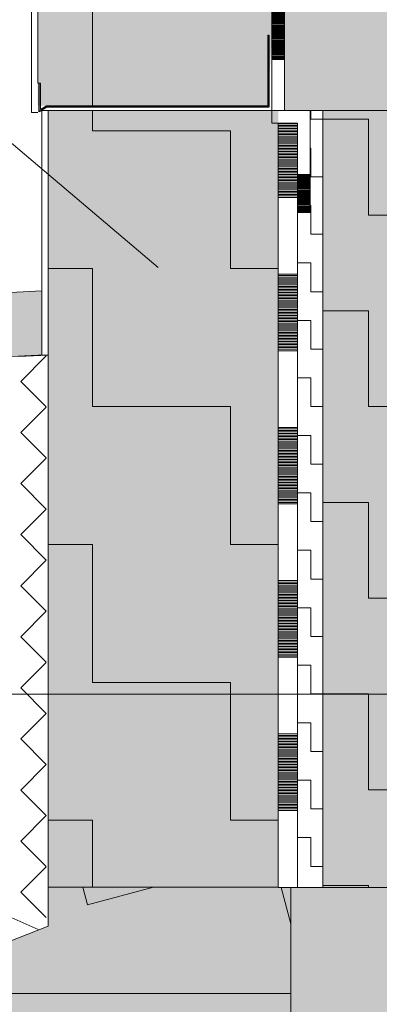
# Model space of a CAD drawing. Header units: millimetres. Extents: x -17177 to 48677, y -60985 to 11467.
# Tile 9 of 71: x -13773 to -13491, y -8568 to -7797. Entities that reach past the tile are written whole.
import ezdxf

# ---------------------------------------------------------------- set-up
doc = ezdxf.new("R2010")
doc.units = ezdxf.units.MM
doc.header["$PDMODE"] = 65
doc.linetypes.add('Carkovana 2x_1_1', pattern=[100, 75, -25])
doc.layers.add('XR$4$VÝKOP_1', color=7, linetype='Continuous', lineweight=25)
doc.styles.add('ARIALNARROW', font='ARIALN.TTF')
doc.dimstyles.new('DIMSTYLE_12', dxfattribs={"dimtxt": 50, "dimasz": 75, "dimexe": 0, "dimexo": 0, "dimgap": 25, "dimtad": 2, "dimdec": 0, "dimrnd": 5, "dimzin": 12, "dimdsep": 46, "dimtxsty": 'ARIALNARROW', "dimblk1": 'ALL_ML_STRICH', "dimblk2": 'ALL_ML_STRICH', "dimsah": 1, "dimcen": 0, "dimclrd": 6, "dimclre": 6, "dimclrt": 6, "dimadec": 0, "dimazin": 0, "dimtfac": 1, "dimtdec": 0, "dimtix": 1, "dimtmove": 2, "dimatfit": 3, "dimfxl": 0, "dimtzin": 0, "dimlwd": 0, "dimlwe": 18, "dimarcsym": 0})
doc.dimstyles.new('DIMSTYLE_14', dxfattribs={"dimtxt": 50, "dimasz": 75, "dimexe": 0, "dimexo": 0, "dimgap": 25, "dimtad": 2, "dimdec": 0, "dimrnd": 1, "dimzin": 12, "dimdsep": 46, "dimtxsty": 'ARIALNARROW', "dimblk1": 'ALL_ML_STRICH', "dimblk2": 'ALL_ML_STRICH', "dimsah": 1, "dimcen": 0, "dimclrd": 6, "dimclre": 6, "dimclrt": 6, "dimadec": 0, "dimazin": 0, "dimtfac": 1, "dimtdec": 0, "dimtix": 1, "dimtmove": 2, "dimatfit": 3, "dimfxl": 0, "dimtzin": 0, "dimlwd": 0, "dimlwe": 13, "dimarcsym": 0})
pattern_1 = [(0, (216, 216), (108, 108), [108, -108]), (90, (216, 216), (-108, 108), [108, -108])]

# ---------------------------------------------------------------- blocks, each defined once
blk = doc.blocks.new('VZOROVÁ ČÁRA_28')
at = {"layer": 'XR$4$VÝKOP_1', "color": 7, "linetype": 'Continuous', "lineweight": 13}
for p, q in [((-13575.53, -7868.07), (-13555.53, -7868.07)), ((-13575.53, -7878.07), (-13555.53, -7878.07)), ((-13575.53, -7878.07), (-13555.53, -7878.07))]:
    blk.add_line(p, q, dxfattribs=at)
blk = doc.blocks.new('VZOROVÁ ČÁRA_29')
at = {"layer": 'XR$4$VÝKOP_1', "color": 7, "linetype": 'Continuous', "lineweight": 13}
for p, q in [((-13575.53, -7748.07), (-13575.53, -7718.07)), ((-13565.53, -7718.47), (-13575.53, -7718.47)), ((-13565.53, -7719.27), (-13575.53, -7719.27)), ((-13565.53, -7720.07), (-13575.53, -7720.07)), ((-13565.53, -7720.87), (-13575.53, -7720.87)), ((-13565.53, -7721.67), (-13575.53, -7721.67)), ((-13565.53, -7722.47), (-13575.53, -7722.47)), ((-13565.53, -7723.27), (-13575.53, -7723.27)), ((-13565.53, -7724.07), (-13575.53, -7724.07)), ((-13565.53, -7724.87), (-13575.53, -7724.87)), ((-13565.53, -7748.07), (-13565.53, -7718.07)), ((-13565.53, -7748.07), (-13565.53, -7718.07)), ((-13565.53, -7748.07), (-13565.53, -7718.07)), ((-13565.53, -7748.07), (-13565.53, -7718.07)), ((-13565.53, -7748.07), (-13565.53, -7718.07)), ((-13565.53, -7725.67), (-13575.53, -7725.67)), ((-13565.53, -7726.47), (-13575.53, -7726.47)), ((-13565.53, -7727.27), (-13575.53, -7727.27)), ((-13565.53, -7728.07), (-13575.53, -7728.07)), ((-13565.53, -7728.87), (-13575.53, -7728.87)), ((-13565.53, -7729.67), (-13575.53, -7729.67)), ((-13565.53, -7730.47), (-13575.53, -7730.47)), ((-13565.53, -7731.27), (-13575.53, -7731.27)), ((-13565.53, -7732.07), (-13575.53, -7732.07)), ((-13565.53, -7732.87), (-13575.53, -7732.87)), ((-13565.53, -7733.67), (-13575.53, -7733.67)), ((-13565.53, -7734.47), (-13575.53, -7734.47)), ((-13565.53, -7735.27), (-13575.53, -7735.27)), ((-13565.53, -7736.07), (-13575.53, -7736.07)), ((-13565.53, -7736.87), (-13575.53, -7736.87)), ((-13565.53, -7737.67), (-13575.53, -7737.67)), ((-13565.53, -7738.47), (-13575.53, -7738.47)), ((-13565.53, -7739.27), (-13575.53, -7739.27)), ((-13565.53, -7740.07), (-13575.53, -7740.07)), ((-13565.53, -7740.87), (-13575.53, -7740.87)), ((-13565.53, -7741.67), (-13575.53, -7741.67)), ((-13565.53, -7742.47), (-13575.53, -7742.47)), ((-13565.53, -7743.27), (-13575.53, -7743.27)), ((-13565.53, -7744.07), (-13575.53, -7744.07)), ((-13565.53, -7744.87), (-13575.53, -7744.87)), ((-13565.53, -7745.67), (-13575.53, -7745.67)), ((-13565.53, -7746.47), (-13575.53, -7746.47)), ((-13565.53, -7747.27), (-13575.53, -7747.27)), ((-13565.53, -7748.07), (-13575.53, -7748.07)), ((-13575.53, -7788.07), (-13575.53, -7748.07)), ((-13575.53, -7828.07), (-13575.53, -7788.07)), ((-13565.53, -7788.07), (-13575.53, -7788.07)), ((-13565.53, -7788.87), (-13575.53, -7788.87)), ((-13565.53, -7789.67), (-13575.53, -7789.67)), ((-13565.53, -7790.47), (-13575.53, -7790.47)), ((-13565.53, -7791.27), (-13575.53, -7791.27)), ((-13565.53, -7792.07), (-13575.53, -7792.07)), ((-13565.53, -7792.87), (-13575.53, -7792.87)), ((-13565.53, -7793.67), (-13575.53, -7793.67)), ((-13565.53, -7794.47), (-13575.53, -7794.47)), ((-13565.53, -7828.07), (-13565.53, -7788.07)), ((-13565.53, -7828.07), (-13565.53, -7788.07)), ((-13565.53, -7828.07), (-13565.53, -7788.07)), ((-13565.53, -7828.07), (-13565.53, -7788.07)), ((-13565.53, -7828.07), (-13565.53, -7788.07)), ((-13565.53, -7795.27), (-13575.53, -7795.27)), ((-13565.53, -7796.07), (-13575.53, -7796.07)), ((-13565.53, -7796.87), (-13575.53, -7796.87)), ((-13565.53, -7797.67), (-13575.53, -7797.67)), ((-13565.53, -7798.47), (-13575.53, -7798.47)), ((-13565.53, -7799.27), (-13575.53, -7799.27)), ((-13565.53, -7800.07), (-13575.53, -7800.07)), ((-13565.53, -7800.87), (-13575.53, -7800.87)), ((-13565.53, -7801.67), (-13575.53, -7801.67)), ((-13565.53, -7802.47), (-13575.53, -7802.47)), ((-13565.53, -7803.27), (-13575.53, -7803.27)), ((-13565.53, -7804.07), (-13575.53, -7804.07)), ((-13565.53, -7804.87), (-13575.53, -7804.87)), ((-13565.53, -7805.67), (-13575.53, -7805.67)), ((-13565.53, -7806.47), (-13575.53, -7806.47)), ((-13565.53, -7807.27), (-13575.53, -7807.27)), ((-13565.53, -7808.07), (-13575.53, -7808.07)), ((-13565.53, -7808.87), (-13575.53, -7808.87)), ((-13565.53, -7809.67), (-13575.53, -7809.67)), ((-13565.53, -7810.47), (-13575.53, -7810.47)), ((-13565.53, -7811.27), (-13575.53, -7811.27)), ((-13565.53, -7812.07), (-13575.53, -7812.07)), ((-13565.53, -7812.87), (-13575.53, -7812.87)), ((-13565.53, -7813.67), (-13575.53, -7813.67)), ((-13565.53, -7814.47), (-13575.53, -7814.47)), ((-13565.53, -7815.27), (-13575.53, -7815.27)), ((-13565.53, -7816.07), (-13575.53, -7816.07)), ((-13565.53, -7816.87), (-13575.53, -7816.87)), ((-13565.53, -7817.67), (-13575.53, -7817.67)), ((-13565.53, -7818.47), (-13575.53, -7818.47)), ((-13565.53, -7819.27), (-13575.53, -7819.27)), ((-13565.53, -7820.07), (-13575.53, -7820.07)), ((-13565.53, -7820.87), (-13575.53, -7820.87)), ((-13565.53, -7821.67), (-13575.53, -7821.67)), ((-13565.53, -7822.47), (-13575.53, -7822.47)), ((-13565.53, -7823.27), (-13575.53, -7823.27)), ((-13565.53, -7824.07), (-13575.53, -7824.07)), ((-13565.53, -7824.87), (-13575.53, -7824.87)), ((-13565.53, -7825.67), (-13575.53, -7825.67)), ((-13565.53, -7826.47), (-13575.53, -7826.47)), ((-13565.53, -7827.27), (-13575.53, -7827.27)), ((-13565.53, -7828.07), (-13575.53, -7828.07)), ((-13575.53, -7868.07), (-13575.53, -7828.07))]:
    blk.add_line(p, q, dxfattribs=at)
for points in [[(-13565.53, -7788.07), (-13565.53, -7748.07), (-13565.53, -7718.07)], [(-13565.53, -7788.07), (-13565.53, -7748.07), (-13565.53, -7718.07)], [(-13565.53, -7868.07), (-13565.53, -7828.07), (-13565.53, -7788.07)], [(-13565.53, -7868.07), (-13565.53, -7828.07), (-13565.53, -7788.07)]]:
    blk.add_lwpolyline(points, dxfattribs=at)
blk = doc.blocks.new('VZOROVÁ ČÁRA_30')
at = {"layer": 'XR$4$VÝKOP_1', "color": 7, "linetype": 'Continuous', "lineweight": 13}
for p, q in [((-13545.53, -7878.07), (-13545.53, -7918.07)), ((-13555.53, -7918.07), (-13545.53, -7918.07)), ((-13555.53, -7918.07), (-13555.53, -7948.07)), ((-13555.53, -7918.07), (-13555.53, -7948.07)), ((-13555.53, -7918.07), (-13555.53, -7948.07)), ((-13555.53, -7918.07), (-13555.53, -7948.07)), ((-13555.53, -7918.07), (-13555.53, -7948.07)), ((-13545.53, -7918.07), (-13545.53, -7948.07)), ((-13555.53, -7918.87), (-13545.53, -7918.87)), ((-13555.53, -7919.67), (-13545.53, -7919.67)), ((-13555.53, -7920.47), (-13545.53, -7920.47)), ((-13555.53, -7921.27), (-13545.53, -7921.27)), ((-13555.53, -7922.07), (-13545.53, -7922.07)), ((-13555.53, -7922.87), (-13545.53, -7922.87)), ((-13555.53, -7923.67), (-13545.53, -7923.67)), ((-13555.53, -7924.47), (-13545.53, -7924.47)), ((-13555.53, -7925.27), (-13545.53, -7925.27)), ((-13555.53, -7926.07), (-13545.53, -7926.07)), ((-13555.53, -7926.87), (-13545.53, -7926.87)), ((-13555.53, -7927.67), (-13545.53, -7927.67)), ((-13555.53, -7928.47), (-13545.53, -7928.47)), ((-13555.53, -7929.27), (-13545.53, -7929.27)), ((-13555.53, -7930.07), (-13545.53, -7930.07)), ((-13555.53, -7930.87), (-13545.53, -7930.87)), ((-13555.53, -7931.67), (-13545.53, -7931.67)), ((-13555.53, -7932.47), (-13545.53, -7932.47)), ((-13555.53, -7933.27), (-13545.53, -7933.27)), ((-13555.53, -7934.07), (-13545.53, -7934.07)), ((-13555.53, -7934.87), (-13545.53, -7934.87)), ((-13555.53, -7935.67), (-13545.53, -7935.67)), ((-13555.53, -7936.47), (-13545.53, -7936.47)), ((-13555.53, -7937.27), (-13545.53, -7937.27)), ((-13555.53, -7938.07), (-13545.53, -7938.07)), ((-13555.53, -7938.87), (-13545.53, -7938.87)), ((-13555.53, -7939.67), (-13545.53, -7939.67)), ((-13555.53, -7940.47), (-13545.53, -7940.47)), ((-13555.53, -7941.27), (-13545.53, -7941.27)), ((-13555.53, -7942.07), (-13545.53, -7942.07)), ((-13555.53, -7942.87), (-13545.53, -7942.87)), ((-13555.53, -7943.67), (-13545.53, -7943.67)), ((-13555.53, -7944.47), (-13545.53, -7944.47)), ((-13555.53, -7945.27), (-13545.53, -7945.27)), ((-13555.53, -7946.07), (-13545.53, -7946.07)), ((-13555.53, -7946.87), (-13545.53, -7946.87)), ((-13555.53, -7947.67), (-13545.53, -7947.67))]:
    blk.add_line(p, q, dxfattribs=at)
blk.add_lwpolyline([(-13555.53, -7878.07), (-13555.53, -7918.07), (-13555.53, -7948.07)], dxfattribs=at)
blk.add_lwpolyline([(-13555.53, -7878.07), (-13555.53, -7918.07), (-13555.53, -7948.07)], dxfattribs=at)
blk = doc.blocks.new('ALL_ML_STRICH')
at = {"color": 0, "linetype": 'ByBlock', "lineweight": -2}
for p, q in [((0, -0.5), (0, 0.5)), ((-0.3, -0.3), (0.3, 0.3)), ((-1, 0), (0.5, 0))]:
    blk.add_line(p, q, dxfattribs=at)
blk = doc.blocks.new('*D245')
at = {"layer": 'DEFPOINTS', "color": 6, "linetype": 'Continuous', "lineweight": 13}
for p in [(-14158.63, -7680.46), (-13758.59, -8009.37), (-14158.63, -8079.58)]:
    blk.add_point(p, dxfattribs=at)
at = {"layer": 'XR$4$VÝKOP_1', "color": 6, "linetype": 'Continuous', "lineweight": -2}
for p, q in [((-14158.63, -7951.9), (-14158.63, -7680.46)), ((-14158.63, -7680.46), (-13758.59, -7680.46)), ((-13758.59, -7680.46), (-13758.59, -7680.46))]:
    blk.add_line(p, q, dxfattribs=at)
at = {"layer": 'XR$4$VÝKOP_1', "color": 6, "linetype": 'Continuous', "lineweight": 13, "xscale": 75, "yscale": 75, "zscale": 75, "rotation": 180}
blk.add_blockref('ALL_ML_STRICH', (-14158.63, -7680.46), dxfattribs=at)
at = {"layer": 'XR$4$VÝKOP_1', "color": 6, "linetype": 'Continuous', "lineweight": 13, "xscale": 75, "yscale": 75, "zscale": 75}
blk.add_blockref('ALL_ML_STRICH', (-13758.59, -7680.46), dxfattribs=at)
at = {"layer": 'XR$4$VÝKOP_1', "color": 6, "linetype": 'Continuous', "lineweight": 13, "insert": (-13957.35, -7630.46), "char_height": 50, "width": 121.7143, "attachment_point": 5, "style": 'ARIALNARROW'}
blk.add_mtext('\\W0.81;\\A1;{400}', dxfattribs=at)
blk = doc.blocks.new('VZOROVÁ ČÁRA_32')
at = {"layer": 'XR$4$VÝKOP_1', "color": 7, "linetype": 'Continuous', "lineweight": 13}
for p, q in [((-13570.53, -7936.18), (-13570.53, -7878.06)), ((-13555.53, -7878.58), (-13570.53, -7878.58)), ((-13555.53, -7936.18), (-13555.53, -7878.07)), ((-13555.53, -7936.18), (-13555.53, -7878.07)), ((-13555.53, -7936.18), (-13555.53, -7878.07)), ((-13555.53, -7936.18), (-13555.53, -7878.07)), ((-13555.53, -7936.18), (-13555.53, -7878.07)), ((-13555.53, -7879.78), (-13570.53, -7879.78)), ((-13555.53, -7880.98), (-13570.53, -7880.98)), ((-13555.53, -7882.18), (-13570.53, -7882.18)), ((-13555.53, -7883.38), (-13570.53, -7883.38)), ((-13555.53, -7884.58), (-13570.53, -7884.58)), ((-13555.53, -7885.78), (-13570.53, -7885.78)), ((-13555.53, -7886.98), (-13570.53, -7886.98)), ((-13555.53, -7888.18), (-13570.53, -7888.18)), ((-13555.53, -7889.38), (-13570.53, -7889.38)), ((-13555.53, -7890.58), (-13570.53, -7890.58)), ((-13555.53, -7891.78), (-13570.53, -7891.78)), ((-13555.53, -7892.98), (-13570.53, -7892.98)), ((-13555.53, -7894.18), (-13570.53, -7894.18)), ((-13555.53, -7895.38), (-13570.53, -7895.38)), ((-13555.53, -7896.58), (-13570.53, -7896.58)), ((-13555.53, -7897.78), (-13570.53, -7897.78)), ((-13555.53, -7898.98), (-13570.53, -7898.98)), ((-13555.53, -7900.18), (-13570.53, -7900.18)), ((-13555.53, -7901.38), (-13570.53, -7901.38)), ((-13555.53, -7902.58), (-13570.53, -7902.58)), ((-13555.53, -7903.78), (-13570.53, -7903.78)), ((-13555.53, -7904.98), (-13570.53, -7904.98)), ((-13555.53, -7906.18), (-13570.53, -7906.18)), ((-13555.53, -7907.38), (-13570.53, -7907.38)), ((-13555.53, -7908.58), (-13570.53, -7908.58)), ((-13555.53, -7909.78), (-13570.53, -7909.78)), ((-13555.53, -7910.98), (-13570.53, -7910.98)), ((-13555.53, -7912.18), (-13570.53, -7912.18)), ((-13555.53, -7913.38), (-13570.53, -7913.38)), ((-13555.53, -7914.58), (-13570.53, -7914.58)), ((-13555.53, -7915.78), (-13570.53, -7915.78)), ((-13555.53, -7916.98), (-13570.53, -7916.98)), ((-13555.53, -7918.18), (-13570.53, -7918.18)), ((-13555.53, -7919.38), (-13570.53, -7919.38)), ((-13555.53, -7920.58), (-13570.53, -7920.58)), ((-13555.53, -7921.78), (-13570.53, -7921.78)), ((-13555.53, -7922.98), (-13570.53, -7922.98)), ((-13555.53, -7924.18), (-13570.53, -7924.18)), ((-13555.53, -7925.38), (-13570.53, -7925.38)), ((-13555.53, -7926.58), (-13570.53, -7926.58)), ((-13555.53, -7927.78), (-13570.53, -7927.78)), ((-13555.53, -7928.98), (-13570.53, -7928.98)), ((-13555.53, -7930.18), (-13570.53, -7930.18)), ((-13555.53, -7931.38), (-13570.53, -7931.38)), ((-13555.53, -7932.58), (-13570.53, -7932.58)), ((-13570.54, -7996.18), (-13570.53, -7936.18)), ((-13555.53, -7933.78), (-13570.53, -7933.78)), ((-13555.53, -7934.98), (-13570.53, -7934.98)), ((-13555.53, -7936.18), (-13570.53, -7936.18)), ((-13570.55, -8056.18), (-13570.54, -7996.18)), ((-13555.54, -7996.18), (-13570.54, -7996.18)), ((-13555.54, -7997.38), (-13570.54, -7997.38)), ((-13555.54, -7998.58), (-13570.54, -7998.58)), ((-13555.54, -7999.78), (-13570.54, -7999.78)), ((-13555.54, -8000.98), (-13570.54, -8000.98)), ((-13555.54, -8002.18), (-13570.54, -8002.18)), ((-13555.55, -8056.18), (-13555.54, -7996.18)), ((-13555.55, -8056.18), (-13555.54, -7996.18)), ((-13555.55, -8056.18), (-13555.54, -7996.18)), ((-13555.55, -8056.18), (-13555.54, -7996.18)), ((-13555.55, -8056.18), (-13555.54, -7996.18)), ((-13555.54, -8003.38), (-13570.54, -8003.38)), ((-13555.54, -8004.58), (-13570.54, -8004.58)), ((-13555.54, -8005.78), (-13570.54, -8005.78)), ((-13555.54, -8006.98), (-13570.54, -8006.98)), ((-13555.54, -8008.18), (-13570.54, -8008.18)), ((-13555.54, -8009.38), (-13570.54, -8009.38)), ((-13555.54, -8010.58), (-13570.54, -8010.58)), ((-13555.54, -8011.78), (-13570.54, -8011.78)), ((-13555.54, -8012.98), (-13570.54, -8012.98)), ((-13555.54, -8014.18), (-13570.54, -8014.18)), ((-13555.54, -8015.38), (-13570.54, -8015.38)), ((-13555.54, -8016.58), (-13570.54, -8016.58)), ((-13555.54, -8017.78), (-13570.54, -8017.78)), ((-13555.54, -8018.98), (-13570.54, -8018.98)), ((-13555.54, -8020.18), (-13570.54, -8020.18)), ((-13555.54, -8021.38), (-13570.54, -8021.38)), ((-13555.54, -8022.58), (-13570.54, -8022.58)), ((-13555.54, -8023.78), (-13570.54, -8023.78)), ((-13555.54, -8024.98), (-13570.54, -8024.98)), ((-13555.54, -8026.18), (-13570.54, -8026.18)), ((-13555.54, -8027.38), (-13570.54, -8027.38)), ((-13555.54, -8028.58), (-13570.54, -8028.58)), ((-13555.54, -8029.78), (-13570.54, -8029.78)), ((-13555.54, -8030.98), (-13570.54, -8030.98)), ((-13555.54, -8032.18), (-13570.54, -8032.18)), ((-13555.54, -8033.38), (-13570.54, -8033.38)), ((-13555.54, -8034.58), (-13570.54, -8034.58)), ((-13555.54, -8035.78), (-13570.54, -8035.78)), ((-13555.54, -8036.98), (-13570.54, -8036.98)), ((-13555.54, -8038.18), (-13570.54, -8038.18)), ((-13555.54, -8039.38), (-13570.54, -8039.38)), ((-13555.54, -8040.58), (-13570.54, -8040.58)), ((-13555.55, -8048.98), (-13570.55, -8048.98)), ((-13555.54, -8041.78), (-13570.54, -8041.78)), ((-13555.54, -8042.98), (-13570.54, -8042.98)), ((-13555.54, -8044.18), (-13570.54, -8044.18)), ((-13555.54, -8045.38), (-13570.54, -8045.38)), ((-13555.54, -8046.58), (-13570.54, -8046.58)), ((-13555.54, -8047.78), (-13570.54, -8047.78)), ((-13555.55, -8050.18), (-13570.55, -8050.18)), ((-13555.55, -8051.38), (-13570.55, -8051.38)), ((-13555.55, -8052.58), (-13570.55, -8052.58)), ((-13555.55, -8053.78), (-13570.55, -8053.78)), ((-13555.55, -8054.98), (-13570.55, -8054.98)), ((-13555.55, -8056.18), (-13570.55, -8056.18)), ((-13570.55, -8116.18), (-13570.55, -8056.18)), ((-13570.56, -8176.18), (-13570.55, -8116.18)), ((-13555.55, -8116.18), (-13570.55, -8116.18)), ((-13555.55, -8117.38), (-13570.55, -8117.38)), ((-13555.55, -8118.58), (-13570.55, -8118.58)), ((-13555.56, -8176.18), (-13555.55, -8116.18)), ((-13555.56, -8176.18), (-13555.55, -8116.18)), ((-13555.56, -8176.18), (-13555.55, -8116.18)), ((-13555.56, -8176.18), (-13555.55, -8116.18)), ((-13555.56, -8176.18), (-13555.55, -8116.18)), ((-13555.55, -8119.78), (-13570.55, -8119.78)), ((-13555.55, -8120.98), (-13570.55, -8120.98)), ((-13555.55, -8122.18), (-13570.55, -8122.18)), ((-13555.55, -8123.38), (-13570.55, -8123.38)), ((-13555.55, -8124.58), (-13570.55, -8124.58)), ((-13555.55, -8125.78), (-13570.55, -8125.78)), ((-13555.55, -8126.98), (-13570.55, -8126.98)), ((-13555.55, -8128.18), (-13570.55, -8128.18)), ((-13555.55, -8129.38), (-13570.55, -8129.38)), ((-13555.55, -8130.58), (-13570.55, -8130.58)), ((-13555.55, -8131.78), (-13570.55, -8131.78)), ((-13555.55, -8132.98), (-13570.55, -8132.98)), ((-13555.55, -8134.18), (-13570.55, -8134.18)), ((-13555.55, -8135.38), (-13570.55, -8135.38)), ((-13555.55, -8136.58), (-13570.55, -8136.58)), ((-13555.55, -8137.78), (-13570.55, -8137.78)), ((-13555.55, -8138.98), (-13570.55, -8138.98)), ((-13555.55, -8140.18), (-13570.55, -8140.18)), ((-13555.55, -8141.38), (-13570.55, -8141.38)), ((-13555.56, -8147.38), (-13570.56, -8147.38)), ((-13555.56, -8148.58), (-13570.56, -8148.58)), ((-13555.55, -8142.58), (-13570.55, -8142.58)), ((-13555.55, -8143.78), (-13570.55, -8143.78)), ((-13555.55, -8144.98), (-13570.55, -8144.98)), ((-13555.55, -8146.18), (-13570.55, -8146.18)), ((-13555.56, -8149.78), (-13570.56, -8149.78)), ((-13555.56, -8150.98), (-13570.56, -8150.98)), ((-13555.56, -8152.18), (-13570.56, -8152.18)), ((-13555.56, -8153.38), (-13570.56, -8153.38)), ((-13555.56, -8154.58), (-13570.56, -8154.58)), ((-13555.56, -8155.78), (-13570.56, -8155.78)), ((-13555.56, -8156.98), (-13570.56, -8156.98)), ((-13555.56, -8158.18), (-13570.56, -8158.18)), ((-13555.56, -8159.38), (-13570.56, -8159.38)), ((-13555.56, -8160.58), (-13570.56, -8160.58)), ((-13555.56, -8161.78), (-13570.56, -8161.78)), ((-13555.56, -8162.98), (-13570.56, -8162.98)), ((-13555.56, -8164.18), (-13570.56, -8164.18)), ((-13555.56, -8165.38), (-13570.56, -8165.38)), ((-13555.56, -8166.58), (-13570.56, -8166.58)), ((-13555.56, -8167.78), (-13570.56, -8167.78)), ((-13555.56, -8168.98), (-13570.56, -8168.98)), ((-13555.56, -8170.18), (-13570.56, -8170.18)), ((-13555.56, -8171.38), (-13570.56, -8171.38)), ((-13555.56, -8172.58), (-13570.56, -8172.58)), ((-13555.56, -8173.78), (-13570.56, -8173.78)), ((-13555.56, -8174.98), (-13570.56, -8174.98)), ((-13555.56, -8176.18), (-13570.56, -8176.18)), ((-13570.56, -8236.18), (-13570.56, -8176.18)), ((-13570.57, -8296.18), (-13570.56, -8236.18)), ((-13555.56, -8236.18), (-13570.56, -8236.18)), ((-13555.56, -8237.38), (-13570.56, -8237.38)), ((-13555.56, -8238.58), (-13570.56, -8238.58)), ((-13555.56, -8239.78), (-13570.56, -8239.78)), ((-13555.56, -8240.98), (-13570.56, -8240.98)), ((-13555.57, -8296.18), (-13555.56, -8236.18)), ((-13555.57, -8296.18), (-13555.56, -8236.18)), ((-13555.57, -8296.18), (-13555.56, -8236.18)), ((-13555.57, -8296.18), (-13555.56, -8236.18)), ((-13555.57, -8296.18), (-13555.56, -8236.18)), ((-13555.57, -8244.58), (-13570.57, -8244.58)), ((-13555.57, -8245.78), (-13570.57, -8245.78)), ((-13555.57, -8246.98), (-13570.57, -8246.98)), ((-13555.57, -8248.18), (-13570.57, -8248.18)), ((-13555.57, -8249.38), (-13570.57, -8249.38)), ((-13555.56, -8242.18), (-13570.56, -8242.18)), ((-13555.56, -8243.38), (-13570.56, -8243.38)), ((-13555.57, -8250.58), (-13570.57, -8250.58)), ((-13555.57, -8251.78), (-13570.57, -8251.78)), ((-13555.57, -8252.98), (-13570.57, -8252.98)), ((-13555.57, -8254.18), (-13570.57, -8254.18)), ((-13555.57, -8255.38), (-13570.57, -8255.38)), ((-13555.57, -8256.58), (-13570.57, -8256.58)), ((-13555.57, -8257.78), (-13570.57, -8257.78)), ((-13555.57, -8258.98), (-13570.57, -8258.98)), ((-13555.57, -8260.18), (-13570.57, -8260.18)), ((-13555.57, -8261.38), (-13570.57, -8261.38)), ((-13555.57, -8262.58), (-13570.57, -8262.58)), ((-13555.57, -8263.78), (-13570.57, -8263.78)), ((-13555.57, -8264.98), (-13570.57, -8264.98)), ((-13555.57, -8266.18), (-13570.57, -8266.18)), ((-13555.57, -8267.38), (-13570.57, -8267.38)), ((-13555.57, -8268.58), (-13570.57, -8268.58)), ((-13555.57, -8269.78), (-13570.57, -8269.78)), ((-13555.57, -8270.98), (-13570.57, -8270.98)), ((-13555.57, -8272.18), (-13570.57, -8272.18)), ((-13555.57, -8273.38), (-13570.57, -8273.38)), ((-13555.57, -8274.58), (-13570.57, -8274.58)), ((-13555.57, -8275.78), (-13570.57, -8275.78)), ((-13555.57, -8276.98), (-13570.57, -8276.98)), ((-13555.57, -8278.18), (-13570.57, -8278.18)), ((-13555.57, -8279.38), (-13570.57, -8279.38)), ((-13555.57, -8280.58), (-13570.57, -8280.58)), ((-13555.57, -8281.78), (-13570.57, -8281.78)), ((-13555.57, -8282.98), (-13570.57, -8282.98)), ((-13555.57, -8284.18), (-13570.57, -8284.18)), ((-13555.57, -8285.38), (-13570.57, -8285.38)), ((-13555.57, -8286.58), (-13570.57, -8286.58)), ((-13555.57, -8287.78), (-13570.57, -8287.78)), ((-13555.57, -8288.98), (-13570.57, -8288.98)), ((-13555.57, -8290.18), (-13570.57, -8290.18)), ((-13555.57, -8291.38), (-13570.57, -8291.38)), ((-13555.57, -8292.58), (-13570.57, -8292.58)), ((-13555.57, -8293.78), (-13570.57, -8293.78)), ((-13555.57, -8294.98), (-13570.57, -8294.98)), ((-13570.58, -8356.18), (-13570.57, -8296.18)), ((-13555.57, -8296.18), (-13570.57, -8296.18)), ((-13570.58, -8416.18), (-13570.58, -8356.18)), ((-13555.58, -8356.18), (-13570.58, -8356.18)), ((-13555.58, -8357.38), (-13570.58, -8357.38)), ((-13555.58, -8416.18), (-13555.58, -8356.18)), ((-13555.58, -8416.18), (-13555.58, -8356.18)), ((-13555.58, -8416.18), (-13555.58, -8356.18)), ((-13555.58, -8416.18), (-13555.58, -8356.18)), ((-13555.58, -8416.18), (-13555.58, -8356.18)), ((-13555.58, -8358.58), (-13570.58, -8358.58)), ((-13555.58, -8359.78), (-13570.58, -8359.78)), ((-13555.58, -8360.98), (-13570.58, -8360.98)), ((-13555.58, -8362.18), (-13570.58, -8362.18)), ((-13555.58, -8363.38), (-13570.58, -8363.38)), ((-13555.58, -8364.58), (-13570.58, -8364.58)), ((-13555.58, -8365.78), (-13570.58, -8365.78)), ((-13555.58, -8366.98), (-13570.58, -8366.98)), ((-13555.58, -8368.18), (-13570.58, -8368.18)), ((-13555.58, -8369.38), (-13570.58, -8369.38)), ((-13555.58, -8370.58), (-13570.58, -8370.58)), ((-13555.58, -8371.78), (-13570.58, -8371.78)), ((-13555.58, -8372.98), (-13570.58, -8372.98)), ((-13555.58, -8374.18), (-13570.58, -8374.18)), ((-13555.58, -8375.38), (-13570.58, -8375.38)), ((-13555.58, -8376.58), (-13570.58, -8376.58)), ((-13555.58, -8377.78), (-13570.58, -8377.78)), ((-13555.58, -8378.98), (-13570.58, -8378.98)), ((-13555.58, -8380.18), (-13570.58, -8380.18)), ((-13555.58, -8381.38), (-13570.58, -8381.38)), ((-13555.58, -8382.58), (-13570.58, -8382.58)), ((-13555.58, -8383.78), (-13570.58, -8383.78)), ((-13555.58, -8384.98), (-13570.58, -8384.98)), ((-13555.58, -8386.18), (-13570.58, -8386.18)), ((-13555.58, -8387.38), (-13570.58, -8387.38)), ((-13555.58, -8388.58), (-13570.58, -8388.58)), ((-13555.58, -8389.78), (-13570.58, -8389.78)), ((-13555.58, -8390.98), (-13570.58, -8390.98)), ((-13555.58, -8392.18), (-13570.58, -8392.18)), ((-13555.58, -8393.38), (-13570.58, -8393.38)), ((-13555.58, -8394.58), (-13570.58, -8394.58)), ((-13555.58, -8395.78), (-13570.58, -8395.78)), ((-13555.58, -8396.98), (-13570.58, -8396.98)), ((-13555.58, -8398.18), (-13570.58, -8398.18)), ((-13555.58, -8399.38), (-13570.58, -8399.38)), ((-13555.58, -8400.58), (-13570.58, -8400.58)), ((-13555.58, -8401.78), (-13570.58, -8401.78)), ((-13555.58, -8402.98), (-13570.58, -8402.98)), ((-13555.58, -8404.18), (-13570.58, -8404.18)), ((-13555.58, -8405.38), (-13570.58, -8405.38)), ((-13555.58, -8406.58), (-13570.58, -8406.58)), ((-13555.58, -8407.78), (-13570.58, -8407.78)), ((-13555.58, -8408.98), (-13570.58, -8408.98)), ((-13555.58, -8410.18), (-13570.58, -8410.18)), ((-13555.58, -8411.38), (-13570.58, -8411.38)), ((-13570.59, -8476.18), (-13570.58, -8416.18)), ((-13555.58, -8412.58), (-13570.58, -8412.58)), ((-13555.58, -8413.78), (-13570.58, -8413.78)), ((-13555.58, -8414.98), (-13570.58, -8414.98)), ((-13555.58, -8416.18), (-13570.58, -8416.18))]:
    blk.add_line(p, q, dxfattribs=at)
for points in [[(-13555.54, -7996.18), (-13555.53, -7936.18), (-13555.53, -7878.07)], [(-13555.54, -7996.18), (-13555.53, -7936.18), (-13555.53, -7878.07)], [(-13555.55, -8116.18), (-13555.55, -8056.18), (-13555.54, -7996.18)], [(-13555.55, -8116.18), (-13555.55, -8056.18), (-13555.54, -7996.18)], [(-13555.56, -8236.18), (-13555.56, -8176.18), (-13555.55, -8116.18)], [(-13555.56, -8236.18), (-13555.56, -8176.18), (-13555.55, -8116.18)], [(-13555.58, -8356.18), (-13555.57, -8296.18), (-13555.56, -8236.18)], [(-13555.58, -8356.18), (-13555.57, -8296.18), (-13555.56, -8236.18)], [(-13555.59, -8476.18), (-13555.59, -8476.18), (-13555.58, -8416.18), (-13555.58, -8356.18)], [(-13555.59, -8476.18), (-13555.59, -8476.18), (-13555.58, -8416.18), (-13555.58, -8356.18)]]:
    blk.add_lwpolyline(points, dxfattribs=at)
blk = doc.blocks.new('VZOROVÁ ČÁRA_34')
at = {"layer": 'XR$4$VÝKOP_1', "color": 7, "linetype": 'Continuous', "lineweight": 13}
for p, q in [((-13758.62, -8509.36), (-13758.62, -8509.36)), ((-13758.62, -8509.36), (-13758.62, -8509.36)), ((-13795.87, -8523.94), (-13795.87, -8523.94)), ((-13795.87, -8523.94), (-13795.87, -8523.94)), ((-13870.34, -8553.06), (-13894.26, -8542.6)), ((-13833.12, -8538.52), (-13833.12, -8538.52)), ((-13833.12, -8538.52), (-13833.12, -8538.52)), ((-13870.37, -8553.1), (-13870.37, -8553.1)), ((-13870.37, -8553.1), (-13870.37, -8553.1))]:
    blk.add_line(p, q, dxfattribs=at)
for points in [[(-13758.59, -8509.33), (-13784.46, -8498.02), (-13795.77, -8523.88)], [(-13795.84, -8523.91), (-13821.7, -8512.6), (-13833.02, -8538.46)], [(-13833.09, -8538.49), (-13858.95, -8527.17), (-13870.27, -8553.04)]]:
    blk.add_lwpolyline(points, dxfattribs=at)
blk = doc.blocks.new('*D249')
at = {"layer": 'DEFPOINTS', "color": 6, "linetype": 'Continuous', "lineweight": 13}
for p in [(-14160.63, -8559.63), (-13560.63, -8559.63), (-14160.63, -8867.38)]:
    blk.add_point(p, dxfattribs=at)
at = {"layer": 'XR$4$VÝKOP_1', "color": 6, "linetype": 'Continuous', "lineweight": -2}
for p, q in [((-14160.63, -8680.45), (-14160.63, -8867.38)), ((-14160.63, -8867.38), (-13560.63, -8867.38)), ((-13560.63, -8867.38), (-13560.63, -8867.38))]:
    blk.add_line(p, q, dxfattribs=at)
at = {"layer": 'XR$4$VÝKOP_1', "color": 6, "linetype": 'Continuous', "lineweight": 13, "xscale": 75, "yscale": 75, "zscale": 75, "rotation": 180}
blk.add_blockref('ALL_ML_STRICH', (-14160.63, -8867.38), dxfattribs=at)
at = {"layer": 'XR$4$VÝKOP_1', "color": 6, "linetype": 'Continuous', "lineweight": 13, "xscale": 75, "yscale": 75, "zscale": 75}
blk.add_blockref('ALL_ML_STRICH', (-13560.63, -8867.38), dxfattribs=at)
at = {"layer": 'XR$4$VÝKOP_1', "color": 6, "linetype": 'Continuous', "lineweight": 13, "insert": (-13859.36, -8817.38), "char_height": 50, "width": 121.7143, "attachment_point": 5, "style": 'ARIALNARROW'}
blk.add_mtext('\\W0.81;\\A1;{600}', dxfattribs=at)
blk = doc.blocks.new('*D250')
at = {"layer": 'DEFPOINTS', "color": 6, "linetype": 'Continuous', "lineweight": 13}
for p in [(-13385.63, -8476.56), (-14281.19, -9029.63), (-13560.63, -9029.63)]:
    blk.add_point(p, dxfattribs=at)
at = {"layer": 'XR$4$VÝKOP_1', "color": 6, "linetype": 'Continuous', "lineweight": -2}
for p, q in [((-13942.89, -8476.56), (-14281.19, -8476.56)), ((-14281.19, -9029.63), (-14281.19, -8476.56)), ((-13705.48, -9029.63), (-14281.19, -9029.63))]:
    blk.add_line(p, q, dxfattribs=at)
at = {"layer": 'XR$4$VÝKOP_1', "color": 6, "linetype": 'Continuous', "lineweight": 13, "xscale": 75, "yscale": 75, "zscale": 75}
for p, rotation in [((-14281.19, -8476.56), 90), ((-14281.19, -9029.63), 270)]:
    blk.add_blockref('ALL_ML_STRICH', p, dxfattribs=dict(at, rotation=rotation))
at = {"layer": 'XR$4$VÝKOP_1', "color": 6, "linetype": 'Continuous', "lineweight": 13, "insert": (-14331.19, -8751.83), "char_height": 50, "width": 121.7143, "attachment_point": 5, "rotation": 90, "style": 'ARIALNARROW'}
blk.add_mtext('\\W0.81;\\A1;{555}', dxfattribs=at)
blk = doc.blocks.new('*D251')
at = {"layer": 'DEFPOINTS', "color": 6, "linetype": 'Continuous', "lineweight": 13}
for p in [(-13385.63, -7868.07), (-14281.19, -8476.56), (-13385.63, -8476.56)]:
    blk.add_point(p, dxfattribs=at)
at = {"layer": 'XR$4$VÝKOP_1', "color": 6, "linetype": 'Continuous', "lineweight": -2}
for p, q in [((-13936.79, -7868.07), (-14281.19, -7868.07)), ((-14281.19, -8476.56), (-14281.19, -7868.07)), ((-13942.89, -8476.56), (-14281.19, -8476.56))]:
    blk.add_line(p, q, dxfattribs=at)
at = {"layer": 'XR$4$VÝKOP_1', "color": 6, "linetype": 'Continuous', "lineweight": 13, "xscale": 75, "yscale": 75, "zscale": 75}
for p, rotation in [((-14281.19, -7868.07), 90), ((-14281.19, -8476.56), 270)]:
    blk.add_blockref('ALL_ML_STRICH', p, dxfattribs=dict(at, rotation=rotation))
at = {"layer": 'XR$4$VÝKOP_1', "color": 6, "linetype": 'Continuous', "lineweight": 13, "insert": (-14331.19, -8146.05), "char_height": 50, "width": 121.7143, "attachment_point": 5, "rotation": 90, "style": 'ARIALNARROW'}
blk.add_mtext('\\W0.81;\\A1;{610}', dxfattribs=at)
blk = doc.blocks.new('VZOROVÁ ČÁRA_35')
at = {"layer": 'XR$4$VÝKOP_1', "color": 7, "linetype": 'Continuous', "lineweight": 13}
for p, q in [((-13752.19, -8060.29), (-13752.19, -8060.29)), ((-13752.19, -8060.29), (-13752.19, -8060.29)), ((-13752.19, -8100.29), (-13752.19, -8100.29)), ((-13752.19, -8100.29), (-13752.19, -8100.29)), ((-13752.19, -8140.29), (-13752.19, -8140.29)), ((-13752.19, -8140.29), (-13752.19, -8140.29)), ((-13752.19, -8180.29), (-13752.19, -8180.29)), ((-13752.19, -8180.29), (-13752.19, -8180.29)), ((-13752.19, -8220.29), (-13752.19, -8220.29)), ((-13752.19, -8220.29), (-13752.19, -8220.29)), ((-13752.19, -8260.29), (-13752.19, -8260.29)), ((-13752.19, -8260.29), (-13752.19, -8260.29)), ((-13752.19, -8300.29), (-13752.19, -8300.29)), ((-13752.19, -8300.29), (-13752.19, -8300.29)), ((-13752.19, -8340.29), (-13752.19, -8340.29)), ((-13752.19, -8340.29), (-13752.19, -8340.29)), ((-13752.19, -8380.29), (-13752.19, -8380.29)), ((-13752.19, -8380.29), (-13752.19, -8380.29)), ((-13752.19, -8420.29), (-13752.19, -8420.29)), ((-13752.19, -8420.29), (-13752.19, -8420.29)), ((-13752.19, -8460.29), (-13752.19, -8460.29)), ((-13752.19, -8460.29), (-13752.19, -8460.29))]:
    blk.add_line(p, q, dxfattribs=at)
for points in [[(-13752.21, -8060.25), (-13772.17, -8080.21), (-13752.21, -8100.17)], [(-13752.21, -8100.25), (-13772.17, -8120.21), (-13752.21, -8140.17)], [(-13752.21, -8140.25), (-13772.17, -8160.21), (-13752.21, -8180.17)], [(-13752.21, -8180.25), (-13772.17, -8200.21), (-13752.21, -8220.17)], [(-13752.21, -8220.25), (-13772.17, -8240.21), (-13752.21, -8260.17)], [(-13752.21, -8260.25), (-13772.17, -8280.21), (-13752.21, -8300.17)], [(-13752.21, -8300.25), (-13772.17, -8320.21), (-13752.21, -8340.17)], [(-13752.21, -8340.25), (-13772.17, -8360.21), (-13752.21, -8380.17)], [(-13752.21, -8380.25), (-13772.17, -8400.21), (-13752.21, -8420.17)], [(-13752.21, -8420.25), (-13772.17, -8440.21), (-13752.21, -8460.17)], [(-13752.21, -8460.25), (-13772.17, -8480.21), (-13752.36, -8500.02)]]:
    blk.add_lwpolyline(points, dxfattribs=at)
blk = doc.blocks.new('*D253')
at = {"layer": 'DEFPOINTS', "color": 6, "linetype": 'Continuous', "lineweight": 13}
for p in [(-13560.63, -8559.63), (-14506.19, -9029.63), (-13560.63, -9029.63)]:
    blk.add_point(p, dxfattribs=at)
at = {"layer": 'XR$4$VÝKOP_1', "color": 6, "linetype": 'Continuous', "lineweight": -2}
for p, q in [((-14360.68, -8559.63), (-14506.19, -8559.63)), ((-14506.19, -9029.63), (-14506.19, -8559.63)), ((-14360.68, -9029.63), (-14506.19, -9029.63))]:
    blk.add_line(p, q, dxfattribs=at)
at = {"layer": 'XR$4$VÝKOP_1', "color": 6, "linetype": 'Continuous', "lineweight": 13, "xscale": 75, "yscale": 75, "zscale": 75}
for p, rotation in [((-14506.19, -8559.63), 90), ((-14506.19, -9029.63), 270)]:
    blk.add_blockref('ALL_ML_STRICH', p, dxfattribs=dict(at, rotation=rotation))
at = {"layer": 'XR$4$VÝKOP_1', "color": 6, "linetype": 'Continuous', "lineweight": 13, "insert": (-14556.19, -8793.36), "char_height": 50, "width": 121.7143, "attachment_point": 5, "rotation": 90, "style": 'ARIALNARROW'}
blk.add_mtext('\\W0.81;\\A1;{470}', dxfattribs=at)
blk = doc.blocks.new('*D254')
at = {"layer": 'DEFPOINTS', "color": 6, "linetype": 'Continuous', "lineweight": 13}
for p in [(-13755.59, -8009.37), (-14506.19, -8559.63), (-13560.63, -8559.63)]:
    blk.add_point(p, dxfattribs=at)
at = {"layer": 'XR$4$VÝKOP_1', "color": 6, "linetype": 'Continuous', "lineweight": -2}
for p, q in [((-14310.94, -8009.37), (-14506.19, -8009.37)), ((-14506.19, -8559.63), (-14506.19, -8009.37)), ((-14360.68, -8559.63), (-14506.19, -8559.63))]:
    blk.add_line(p, q, dxfattribs=at)
at = {"layer": 'XR$4$VÝKOP_1', "color": 6, "linetype": 'Continuous', "lineweight": 13, "xscale": 75, "yscale": 75, "zscale": 75}
for p, rotation in [((-14506.19, -8009.37), 90), ((-14506.19, -8559.63), 270)]:
    blk.add_blockref('ALL_ML_STRICH', p, dxfattribs=dict(at, rotation=rotation))
at = {"layer": 'XR$4$VÝKOP_1', "color": 6, "linetype": 'Continuous', "lineweight": 13, "insert": (-14556.19, -8283.23), "char_height": 50, "width": 121.7143, "attachment_point": 5, "rotation": 90, "style": 'ARIALNARROW'}
blk.add_mtext('\\W0.81;\\A1;{550}', dxfattribs=at)

msp = doc.modelspace()

# ---------------------------------------------------------------- hatches: boundary and pattern name
at = {"layer": 'XR$4$VÝKOP_1', "linetype": 'Continuous', "lineweight": 13}
for color, points in [(11, [(-13758.81, -7439.63), (-13758.81, -7864.34), (-13578.81, -7864.34), (-13575.53, -7809.09), (-13575.53, -7718.07), (-13565.53, -7718.07), (-13565.53, -7439.63)]), (11, [(-13570.59, -7868.07), (-13750.59, -7868.07), (-13750.59, -8198.07), (-13750.59, -8476.18), (-13570.59, -8476.56), (-13570.59, -8198.07)]), (9, [(-14983.54, -9185.36), (-13560.63, -9181.19), (-12880.63, -9181.19), (-12592.47, -8118.07), (-12960.63, -8118.07), (-12960.63, -9029.63), (-13560.63, -9029.63), (-13560.63, -8559.63), (-14160.63, -8559.63), (-14160.63, -8179.63), (-14983.54, -8179.63)]), (11, [(-13750.59, -8476.18), (-13750.59, -8506.7), (-13885.93, -8559.63), (-13560.63, -8559.63), (-13560.63, -8476.56), (-13570.59, -8476.56)])]:
    msp.add_hatch(color=color, dxfattribs=at).paths.add_polyline_path(points, flags=0)
h = msp.add_hatch(dxfattribs=at)
h.set_pattern_fill('VZOR', scale=108, style=0, pattern_type=2)
h.set_pattern_definition(pattern_1)
h.paths.add_polyline_path([(-13758.81, -7439.63), (-13758.81, -7864.34), (-13578.81, -7864.34), (-13575.53, -7809.09), (-13575.53, -7718.07), (-13565.53, -7718.07), (-13565.53, -7439.63)], flags=0)
for color, points in [(254, [(-13565.53, -7868.07), (-13535.53, -7868.07), (-13535.59, -8476.56), (-13560.63, -8476.56), (-13560.63, -9029.63), (-12960.63, -9029.63), (-12960.63, -8118.07), (-12592.47, -8118.07), (-12591.39, -8075.96), (-12575.81, -8033.12), (-12548.55, -8001.96), (-12517.4, -7970.81), (-12490.14, -7939.65), (-12474.56, -7896.82), (-12458.98, -7857.87), (-12439.51, -7822.82), (-12416.14, -7795.56), (-12400.87, -7768.07), (-13115.53, -7768.07), (-13115.53, -7439.63), (-13565.53, -7439.63)]), (253, [(-14158.63, -8079.58), (-13755.59, -8059.42), (-13755.59, -8009.37), (-14160.63, -8029.63)])]:
    msp.add_hatch(color=color, dxfattribs=at).paths.add_polyline_path(points)
h = msp.add_hatch(dxfattribs=at)
h.set_pattern_fill('VZOR', scale=108, style=0, pattern_type=2)
h.set_pattern_definition(pattern_1)
h.paths.add_polyline_path([(-13570.59, -7868.07), (-13750.59, -7868.07), (-13750.59, -8198.07), (-13750.59, -8476.18), (-13570.59, -8476.56), (-13570.59, -8198.07)], flags=0)
h = msp.add_hatch(dxfattribs=at)
h.set_pattern_fill('VZOR', scale=22.5, style=0, pattern_type=2)
h.set_pattern_definition([(0, (45, 45), (22.5, 22.5), [22.5, -22.5]), (90, (45, 45), (-22.5, 22.5), [22.5, -22.5])])
h.paths.add_polyline_path([(-13545.53, -7948.07), (-13555.53, -7948.07), (-13555.59, -8476.56), (-13535.65, -8476.56), (-13535.59, -7868.07), (-13545.53, -7868.07)], flags=0)
h = msp.add_hatch(dxfattribs=at)
h.set_pattern_fill('VZOR', color=253, scale=75, style=0, pattern_type=2)
h.set_pattern_definition([(0, (150, 150), (75, 75), [75, -75]), (90, (150, 150), (-75, 75), [75, -75])])
h.paths.add_polyline_path([(-13385.57, -7868.07), (-13535.57, -7868.07), (-13535.63, -8476.56), (-13385.63, -8476.56)], flags=0)
h = msp.add_hatch(dxfattribs=at)
h.set_pattern_fill('VZOR', scale=150, angle=15, style=0, pattern_type=2)
h.set_pattern_definition([(15, (212.13, 367.42), (106.066, 183.7117), [150, -150]), (105, (212.13, 367.42), (-183.7117, 106.066), [150, -150])])
h.paths.add_polyline_path([(-13750.59, -8476.18), (-13750.59, -8506.7), (-13885.93, -8559.63), (-13560.63, -8559.63), (-13560.63, -8476.56), (-13570.59, -8476.56)], flags=0)

# ---------------------------------------------------------------- linework, layer by layer
at = {"layer": 'XR$4$VÝKOP_1', "color": 7, "linetype": 'Continuous', "lineweight": 13}
for p, q in [((-14767.34, -7058.01), (-13664.45, -7990.96)), ((-13763.81, -7869.63), (-13763.81, -7439.63)), ((-13758.81, -7846.59), (-13758.81, -7439.63)), ((-13565.53, -7868.07), (-13565.53, -7439.63)), ((-13575.53, -7718.07), (-13575.53, -7878.07)), ((-13758.81, -7869.63), (-13763.81, -7869.63)), ((-13565.53, -7868.07), (-13755.59, -7868.07)), ((-13755.59, -8059.63), (-13755.59, -7868.07)), ((-13750.59, -7868.07), (-13750.59, -8059.63)), ((-13570.53, -7868.07), (-13545.53, -7868.07)), ((-13535.53, -7868.07), (-13565.53, -7868.07)), ((-13545.53, -7868.07), (-13545.53, -7948.07)), ((-13535.59, -8476.56), (-13535.53, -7868.07)), ((-13555.59, -8476.56), (-13555.53, -7948.07)), ((-13545.53, -7948.07), (-13555.53, -7948.07)), ((-14160.63, -8029.63), (-13755.59, -8009.37)), ((-13570.59, -8476.18), (-13570.53, -8048.07)), ((-14158.63, -8079.58), (-13753.6, -8059.32)), ((-13773.78, -8060.78), (-13750.6, -8059.63)), ((-13750.59, -8059.63), (-13755.59, -8059.63)), ((-13750.6, -8059.63), (-13750.6, -8476.18)), ((-15074.36, -8324.99), (-12960.63, -8324.99)), ((-13570.59, -8476.18), (-13750.59, -8476.18)), ((-13750.59, -8476.18), (-13750.59, -8506.7)), ((-13570.59, -8476.56), (-13560.63, -8476.56)), ((-13560.63, -8476.56), (-13560.63, -9029.63)), ((-13560.63, -8476.56), (-13535.63, -8476.56)), ((-13885.93, -8559.63), (-13750.59, -8506.7)), ((-13560.63, -8559.63), (-14160.63, -8559.63))]:
    msp.add_line(p, q, dxfattribs=at)
at = {"layer": 'XR$4$VÝKOP_1', "color": 5, "linetype": 'Continuous', "lineweight": 13}
for p, q in [((-13578.81, -7809.09), (-13578.81, -7864.34)), ((-13578.81, -7809.09), (-13577.81, -7809.09)), ((-13756.65, -7846.59), (-13758.81, -7846.59)), ((-13756.65, -7867.27), (-13756.65, -7846.59)), ((-13752.04, -7864.34), (-13756.65, -7867.27)), ((-13578.81, -7864.34), (-13752.04, -7864.34))]:
    msp.add_line(p, q, dxfattribs=at)
at = {"layer": 'XR$4$VÝKOP_1', "color": 5, "linetype": 'Continuous', "lineweight": 25}
for p, q in [((-13577.81, -7809.09), (-13577.81, -7865.34)), ((-13757.65, -7869.09), (-13757.65, -7846.59)), ((-13751.75, -7865.34), (-13757.65, -7869.09)), ((-13577.81, -7865.34), (-13751.75, -7865.34))]:
    msp.add_line(p, q, dxfattribs=at)
at = {"layer": 'XR$4$VÝKOP_1', "color": 253, "linetype": 'Carkovana 2x_1_1', "lineweight": 13}
for p, q in [((-13385.63, -7868.07), (-13535.63, -7868.07)), ((-13385.63, -8476.56), (-13535.63, -8476.56))]:
    msp.add_line(p, q, dxfattribs=at)

# ---------------------------------------------------------------- block references
at = {"layer": 'XR$4$VÝKOP_1', "color": 7, "linetype": 'Continuous', "lineweight": 13}
for name in ['VZOROVÁ ČÁRA_29', 'VZOROVÁ ČÁRA_28', 'VZOROVÁ ČÁRA_32', 'VZOROVÁ ČÁRA_30', 'VZOROVÁ ČÁRA_35', 'VZOROVÁ ČÁRA_34']:
    msp.add_blockref(name, (0, 0), dxfattribs=at)

# ---------------------------------------------------------------- dimensions: what is measured, and where the dimension line sits
at = {"layer": 'XR$4$VÝKOP_1', "color": 6, "linetype": 'Continuous', "lineweight": 13}
for base, p1, p2, dimstyle, picture, middle in [((-13758.59, -7680.46), (-14158.63, -7951.9), (-13758.59, -7680.46), 'DIMSTYLE_12', '*D245', (-13957.35, -7630.46)), ((-13560.63, -8867.38), (-14160.63, -8680.45), (-13560.63, -8867.38), 'DIMSTYLE_14', '*D249', (-13859.36, -8817.38))]:
    dim = msp.add_linear_dim(base=base, p1=p1, p2=p2, dimstyle=dimstyle, override={"dimpost": '<>', "dimclrd": 6, "dimclre": 6, "dimclrt": 6, "dimlwd": 0, "dimlwe": 13}, dxfattribs=at)
    dim.commit()
    dim.dimension.update_dxf_attribs({"geometry": picture, "text_midpoint": middle, "dimtype": 160})
for base, p1, p2, picture, middle in [((-14281.19, -7868.07), (-13942.89, -8476.56), (-13936.79, -7868.07), '*D251', (-14331.19, -8146.05)), ((-14506.19, -8009.37), (-14360.68, -8559.63), (-14310.94, -8009.37), '*D254', (-14556.19, -8283.23)), ((-14281.19, -8476.56), (-13705.48, -9029.63), (-13942.89, -8476.56), '*D250', (-14331.19, -8751.83)), ((-14506.19, -8559.63), (-14360.68, -9029.63), (-14360.68, -8559.63), '*D253', (-14556.19, -8793.36))]:
    dim = msp.add_linear_dim(base=base, p1=p1, p2=p2, angle=90, dimstyle='DIMSTYLE_12', override={"dimpost": '<>', "dimclrd": 6, "dimclre": 6, "dimclrt": 6, "dimlwd": 0, "dimlwe": 13}, dxfattribs=at)
    dim.commit()
    dim.dimension.update_dxf_attribs({"geometry": picture, "text_midpoint": middle, "dimtype": 160})

doc.saveas('drawing.dxf')
